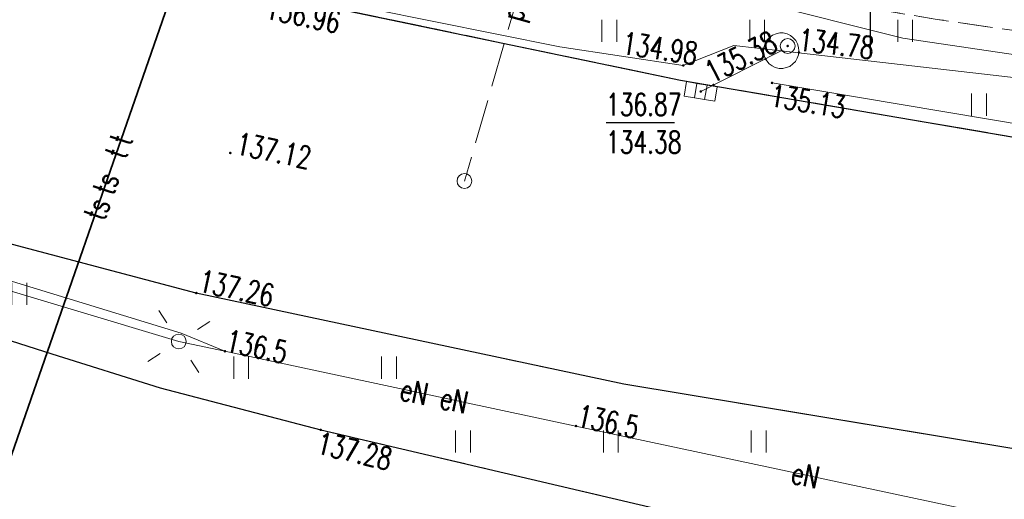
# Model space of a CAD drawing. Header units: metres. Extents: x 8438000 to 8438800, y 5890500 to 5891000.
# Tile 18 of 40: x 8438571 to 8438605, y 5890632 to 5890649. Entities that reach past the tile are written whole.
import ezdxf
from ezdxf.enums import TextEntityAlignment as Align

# ---------------------------------------------------------------- set-up
doc = ezdxf.new("R2010")
doc.units = ezdxf.units.M
doc.header["$MEASUREMENT"] = 0
doc.linetypes.add('1.0_0.5', pattern=[1.5, 1, -0.5])
doc.linetypes.add('1.5_0.5', pattern=[2, 1.5, -0.5])
doc.layers.get('0').update_dxf_attribs({"color": 2, "linetype": 'CONTINUOUS', "lineweight": 5})
for name, color, linetype in [('chodnik', 7, 'CONTINUOUS'), ('jezdnia', 7, 'CONTINUOUS'), ('komora podziemna', 7, 'CONTINUOUS'), ('kratka ściekowa', 7, 'CONTINUOUS'), ('krawężnik', 7, 'CONTINUOUS'), ('latarnia', 7, 'CONTINUOUS'), ('obudowa ochronna przewodu', 7, 'CONTINUOUS'), ('pikieta sztuczna', 7, 'CONTINUOUS'), ('pikieta sztuczna-Atr2', 7, 'CONTINUOUS'), ('przewód elektroenergetyczny podziemny', 7, 'CONTINUOUS'), ('przewód elektroenergetyczny podziemny-Atr1', 7, 'CONTINUOUS'), ('przewód kanalizacyjny', 7, 'CONTINUOUS'), ('przewód telekomunikacyjny podziemny', 7, 'CONTINUOUS'), ('przewód telekomunikacyjny podziemny - ob. projektowany', 7, 'CONTINUOUS'), ('przewód telekomunikacyjny podziemny - ob. projektowany-Atr1', 7, 'CONTINUOUS'), ('przewód telekomunikacyjny podziemny-Atr1', 7, 'CONTINUOUS'), ('rzedna', 7, 'CONTINUOUS'), ('rzedna-Atr2', 7, 'CONTINUOUS'), ('rzedna-Atr3', 7, 'CONTINUOUS'), ('trawnik', 7, 'CONTINUOUS'), ('Wstawianie ramki sekcyjnej z opisem', 7, 'CONTINUOUS'), ('właz do komory lub kanału - okrągły', 7, 'CONTINUOUS'), ('właz do komory lub kanału - okrągły - ob. projektowany', 7, 'CONTINUOUS')]:
    doc.layers.add(name, color=color, linetype=linetype)
doc.styles.get("Standard").update_dxf_attribs({"font": 'simplex.shx', "width": 0.75})

# ---------------------------------------------------------------- blocks, each defined once
blk = doc.blocks.new('PW01')
at = {"linetype": 'Continuous', "lineweight": 13}
h = blk.add_hatch(color=0, dxfattribs=at)
edge = h.paths.add_edge_path()
edge.add_arc((0, 0), 0.045, 0, 360)
blk = doc.blocks.new('US05')
at = {"color": 0, "linetype": 'Continuous', "lineweight": 13}
for p, q in [((-0.525, -0.25), (-0.525, 0.25)), ((-0.525, 0.25), (-0.175, 0.25)), ((-0.175, -0.25), (-0.175, 0.25)), ((-0.175, 0.25), (0.175, 0.25)), ((0.175, -0.25), (0.175, 0.25)), ((0.175, 0.25), (0.525, 0.25)), ((0.525, -0.25), (0.525, 0.25)), ((-0.525, -0.25), (-0.175, -0.25)), ((-0.175, -0.25), (0.175, -0.25)), ((0.175, -0.25), (0.525, -0.25))]:
    blk.add_line(p, q, dxfattribs=at)
blk = doc.blocks.new('US22')
at = {"color": 0, "linetype": 'Continuous', "lineweight": 13}
blk.add_circle((0, 0), 0.25, dxfattribs=at)
blk = doc.blocks.new('SM01')
at = {"color": 0, "linetype": 'Continuous', "lineweight": 13}
for p, q in [((-0.53, 0.531), (-0.883, 0.884)), ((0.531, 0.531), (0.884, 0.884)), ((-0.53, -0.53), (-0.883, -0.883)), ((0.531, -0.53), (0.884, -0.883))]:
    blk.add_line(p, q, dxfattribs=at)
blk.add_circle((0, 0), 0.25, dxfattribs=at)
blk = doc.blocks.new('TU04')
at = {"color": 0, "linetype": 'Continuous', "lineweight": 13}
for p, q in [((0, 0), (0, 0.75)), ((0.5, 0), (0.5, 0.75))]:
    blk.add_line(p, q, dxfattribs=at)
blk = doc.blocks.new('RAMKA500K')
at = {"color": 0}
blk.add_line((200, 147.5), (200, 152.5), dxfattribs=at)

msp = doc.modelspace()

# ---------------------------------------------------------------- linework, layer by layer
at = {"layer": 'chodnik', "color": 7, "linetype": '1.0_0.5', "lineweight": 18, "flags": 128}
msp.add_lwpolyline([(8438574.17, 5890655.64), (8438575.6, 5890654.69), (8438577.24, 5890653.9), (8438578.86, 5890653.37), (8438580.78, 5890652.82), (8438582.69, 5890652.35), (8438585.92, 5890651.72), (8438594.02, 5890650.07), (8438602.25, 5890648.72), (8438610.08, 5890647.58), (8438618.35, 5890646.61), (8438626.4, 5890645.82), (8438634.8, 5890645.34), (8438648.32, 5890644.92), (8438649.04, 5890644.76), (8438649.78, 5890644.43), (8438650.44, 5890643.83), (8438650.71, 5890642.99), (8438650.67, 5890641.36), (8438677.06, 5890640.88), (8438677.11, 5890642.21), (8438677.35, 5890643.07), (8438677.68, 5890643.56), (8438678.31, 5890644.09), (8438679.08, 5890644.29), (8438695.25, 5890644.05), (8438700.34, 5890643.99), (8438699.61, 5890645.57), (8438698.83, 5890646.25), (8438697.93, 5890646.46), (8438678.91, 5890646.81), (8438647.2, 5890647.46), (8438634.91, 5890647.79), (8438626.98, 5890648.25), (8438618.72, 5890649.04), (8438610.54, 5890650), (8438602.62, 5890651.16), (8438594.52, 5890652.47), (8438586.52, 5890654.1), (8438582.66, 5890654.86), (8438579.74, 5890655.38), (8438577.79, 5890655.63), (8438576.27, 5890655.63)], close=True, dxfattribs=at)
at = {"layer": 'jezdnia', "color": 7, "linetype": '1.5_0.5', "lineweight": 18, "flags": 128}
for points in [[(8438667.438, 5890771.88), (8438667.98, 5890770.28), (8438670.77, 5890762.96), (8438673.14, 5890757.14), (8438678.23, 5890745.55), (8438683.07, 5890734.72), (8438683.88, 5890732.8), (8438684.62, 5890730.87), (8438686.81, 5890724.28), (8438690.88, 5890712.21), (8438695.45, 5890699.89), (8438700.28, 5890688.21), (8438705.19, 5890676.16), (8438709.35, 5890664.8), (8438713.6, 5890652.01), (8438713.89, 5890650.7), (8438714.12, 5890649.16), (8438714.04, 5890647.84), (8438713.76, 5890646.21), (8438713.32, 5890644.53), (8438712.54, 5890642.65), (8438711.74, 5890641.33), (8438710.56, 5890639.98), (8438708.99, 5890638.8), (8438706.89, 5890637.78), (8438704.75, 5890637.15), (8438703.11, 5890636.9), (8438699.29, 5890636.87), (8438677.08, 5890637.39), (8438650.89, 5890637.97), (8438640.07, 5890638.21), (8438633.39, 5890638.67), (8438620.83, 5890641.24), (8438606.17, 5890644.51), (8438593.58, 5890646.66), (8438579.66, 5890649.57), (8438566.24, 5890653.19), (8438551.45, 5890657.75), (8438522.87, 5890666.81), (8438520.08, 5890667.71), (8438509.44, 5890671.08), (8438497.35, 5890674.89), (8438494.53, 5890675.75), (8438466.36, 5890684.67), (8438436.81, 5890693.96), (8438408.4, 5890702.97), (8438390.761, 5890708.526)], [(8438387.76, 5890698.558), (8438405.27, 5890693.02), (8438433.91, 5890683.95), (8438462.72, 5890674.82), (8438491.13, 5890665.85), (8438519.84, 5890656.79), (8438548.09, 5890647.87), (8438563.61, 5890643.05), (8438577.2, 5890639.46), (8438591.66, 5890636.38), (8438606.48, 5890633.92), (8438620.23, 5890632.36), (8438633.16, 5890631.43), (8438640.17, 5890631.17), (8438646.24, 5890631.04), (8438648.08, 5890630.8), (8438649.61, 5890630.24), (8438650.69, 5890629.56), (8438651.92, 5890628.57), (8438652.75, 5890627.49), (8438653.47, 5890626.11), (8438653.93, 5890624.73), (8438654.13, 5890623.22), (8438654.06, 5890621.73), (8438653.65, 5890620.17), (8438652.99, 5890618.96), (8438651.8, 5890617.43), (8438650.63, 5890616.38), (8438649.31, 5890615.62), (8438647.72, 5890615.15), (8438646.23, 5890614.96), (8438644.97, 5890615.1), (8438642.35, 5890615.84), (8438614.79, 5890626.24), (8438608.4, 5890628.34), (8438603.85, 5890629.56), (8438581.41, 5890634.83), (8438575.98, 5890636.25), (8438572.32, 5890637.4), (8438559.37, 5890641.54), (8438516.62, 5890655.13), (8438472.47, 5890669.09), (8438415.53, 5890687.06), (8438386.871, 5890695.608)]]:
    msp.add_lwpolyline(points, dxfattribs=at)
at = {"layer": 'komora podziemna', "color": 34, "linetype": 'Continuous', "lineweight": 18, "flags": 128}
msp.add_lwpolyline([(8438596.43, 5890647.43), (8438596.39, 5890647.55), (8438596.38, 5890647.67), (8438596.4, 5890647.8), (8438596.44, 5890647.91), (8438596.5, 5890648.02), (8438596.59, 5890648.11), (8438596.69, 5890648.19), (8438596.81, 5890648.23), (8438596.93, 5890648.26), (8438597.05, 5890648.26), (8438597.18, 5890648.23), (8438597.29, 5890648.17), (8438597.39, 5890648.1), (8438597.47, 5890648), (8438597.53, 5890647.89), (8438597.57, 5890647.77), (8438597.58, 5890647.65), (8438597.56, 5890647.52), (8438597.52, 5890647.41), (8438597.46, 5890647.3), (8438597.37, 5890647.21), (8438597.27, 5890647.13), (8438597.15, 5890647.09), (8438597.03, 5890647.06), (8438596.91, 5890647.06), (8438596.78, 5890647.09), (8438596.67, 5890647.15), (8438596.57, 5890647.22), (8438596.49, 5890647.32)], close=True, dxfattribs=at)
at = {"layer": 'krawężnik', "color": 7, "linetype": 'Continuous', "lineweight": 25, "flags": 128}
for points in [[(8438386.871, 5890695.608), (8438415.53, 5890687.06), (8438472.47, 5890669.09), (8438516.62, 5890655.13), (8438559.37, 5890641.54), (8438572.32, 5890637.4), (8438575.98, 5890636.25), (8438581.41, 5890634.83), (8438603.85, 5890629.56), (8438608.4, 5890628.34), (8438614.79, 5890626.24), (8438642.35, 5890615.84)], [(8438551.45, 5890657.75), (8438566.24, 5890653.19), (8438579.66, 5890649.57), (8438593.58, 5890646.66), (8438606.17, 5890644.51), (8438620.9, 5890642.8), (8438633.64, 5890641.85), (8438639.68, 5890641.58)], [(8438640.17, 5890631.17), (8438633.16, 5890631.43), (8438620.23, 5890632.36), (8438606.48, 5890633.92), (8438591.66, 5890636.38), (8438577.2, 5890639.46), (8438563.61, 5890643.05), (8438548.09, 5890647.87)]]:
    msp.add_lwpolyline(points, dxfattribs=at)
at = {"layer": 'obudowa ochronna przewodu', "color": 7, "linetype": 'Continuous', "lineweight": 35, "flags": 128}
msp.add_lwpolyline([(8438568.73, 5890627.61), (8438578.09, 5890654.53), (8438601.34, 5890649.79), (8438626.48, 5890647.17), (8438642.45, 5890646.46), (8438661.48, 5890645.84), (8438668.96, 5890645.56)], dxfattribs=at)
at = {"layer": 'przewód elektroenergetyczny podziemny', "color": 1, "linetype": 'Continuous', "lineweight": 18, "flags": 128}
for points in [[(8438644.39, 5890635.01), (8438643.73, 5890640.62), (8438643.29, 5890643.07), (8438642.73, 5890644.03), (8438637.11, 5890644.72), (8438632.77, 5890644.94), (8438626.72, 5890645.23), (8438608.79, 5890646.95), (8438601.09, 5890648.08), (8438591.2, 5890650.58), (8438583.23, 5890652.11), (8438578.5, 5890652.83), (8438576.74, 5890653.26)], [(8438547.73, 5890646.5), (8438562.37, 5890642.1), (8438576.61, 5890637.82), (8438578.17, 5890637.49), (8438590.04, 5890634.96), (8438604.49, 5890631.88), (8438605.84, 5890631.59), (8438607.1, 5890631.08), (8438636.25, 5890619.17), (8438641.68, 5890617.45), (8438642.74, 5890617.12), (8438644.08, 5890616.65), (8438647.07, 5890615.62), (8438656.99, 5890611.73), (8438660.39, 5890615.96), (8438662.07, 5890620.91), (8438661.57, 5890625.86), (8438660.8, 5890630.06), (8438648.01, 5890630.48), (8438645.43, 5890629.85)], [(8438558.559, 5890626.669), (8438560.44, 5890633.1), (8438563.47, 5890642.15), (8438576.69, 5890638.1), (8438578.17, 5890637.49), (8438590.04, 5890634.96), (8438604.49, 5890631.88), (8438605.91, 5890631.9), (8438607.1, 5890631.08), (8438636.25, 5890619.17), (8438641.68, 5890617.45)], [(8438641.68, 5890617.45), (8438636.25, 5890619.17), (8438607.1, 5890631.08), (8438605.91, 5890631.9), (8438604.49, 5890631.88), (8438590.04, 5890634.96), (8438578.17, 5890637.49), (8438576.69, 5890638.1), (8438563.47, 5890642.15), (8438560.44, 5890633.1), (8438558.559, 5890626.669)]]:
    msp.add_lwpolyline(points, dxfattribs=at)
at = {"layer": 'przewód kanalizacyjny', "color": 34, "linetype": 'Continuous', "lineweight": 18, "flags": 128}
for points in [[(8438390.883, 5890708.933), (8438419.74, 5890699.8), (8438436.45, 5890694.53), (8438462.61, 5890686.26), (8438493.98, 5890676.34), (8438521.16, 5890667.75), (8438524.76, 5890666.61), (8438534.99, 5890663.53), (8438547.9, 5890659.49), (8438569.91, 5890652.43), (8438577.17, 5890650.69), (8438583.1, 5890649.08), (8438589.5, 5890647.79), (8438593.67, 5890647.16), (8438595.38, 5890647.84), (8438596.98, 5890647.66)], [(8438596.98, 5890647.66), (8438594.26, 5890646.28)], [(8438596.98, 5890647.66), (8438635.27, 5890643.26), (8438663.9, 5890642.59)], [(8438596.67, 5890646.57), (8438605.4, 5890645.11), (8438614.12, 5890643.98), (8438621.46, 5890643.12), (8438628.21, 5890642.56), (8438634.05, 5890642.18), (8438635.27, 5890643.26)]]:
    msp.add_lwpolyline(points, dxfattribs=at)
at = {"layer": 'przewód telekomunikacyjny podziemny', "color": 30, "linetype": 'Continuous', "lineweight": 18, "flags": 128}
for points in [[(8438668.96, 5890645.56), (8438661.48, 5890645.84), (8438642.45, 5890646.46), (8438626.48, 5890647.17), (8438601.34, 5890649.79), (8438578.09, 5890654.53), (8438568.73, 5890627.61), (8438541.95, 5890635.85), (8438511.79, 5890645.47), (8438485.7, 5890653.67), (8438498.42, 5890690.23)], [(8438668.96, 5890645.56), (8438661.48, 5890645.84), (8438642.45, 5890646.46), (8438626.48, 5890647.17), (8438601.34, 5890649.79), (8438578.09, 5890654.53), (8438568.73, 5890627.61), (8438541.95, 5890635.85), (8438511.79, 5890645.47), (8438485.7, 5890653.67), (8438454.62, 5890663.47)], [(8438668.96, 5890645.56), (8438661.48, 5890645.84), (8438642.45, 5890646.46), (8438626.48, 5890647.17), (8438601.34, 5890649.79), (8438578.09, 5890654.53), (8438568.73, 5890627.61), (8438588.8, 5890620.74), (8438604.569, 5890613.344)], [(8438668.96, 5890645.56), (8438661.48, 5890645.84), (8438642.45, 5890646.46), (8438626.48, 5890647.17), (8438601.34, 5890649.79), (8438578.09, 5890654.53), (8438568.73, 5890627.61), (8438571.05, 5890627.49)]]:
    msp.add_lwpolyline(points, dxfattribs=at)
at = {"layer": 'przewód telekomunikacyjny podziemny - ob. projektowany', "color": 30, "linetype": '1.5_0.5', "lineweight": 18, "flags": 128}
msp.add_lwpolyline([(8438590.94, 5890659.43), (8438586.27, 5890643.25)], dxfattribs=at)
at = {"layer": 'rzedna-Atr2', "color": 7, "flags": 128}
msp.add_lwpolyline([(8438591.06, 5890645.23), (8438593.368, 5890645.23)], dxfattribs=at)
at = {"layer": 'trawnik', "color": 7, "linetype": '1.0_0.5', "lineweight": 18, "flags": 128}
for points in [[(8438405.27, 5890693.02), (8438433.91, 5890683.95), (8438462.72, 5890674.82), (8438491.13, 5890665.85), (8438519.84, 5890656.79), (8438548.09, 5890647.87), (8438563.61, 5890643.05), (8438577.2, 5890639.46), (8438591.66, 5890636.38), (8438606.48, 5890633.92), (8438620.23, 5890632.36), (8438633.16, 5890631.43), (8438640.17, 5890631.17), (8438646.24, 5890631.04), (8438648.08, 5890630.8), (8438649.61, 5890630.24), (8438650.69, 5890629.56), (8438651.92, 5890628.57), (8438652.75, 5890627.49), (8438653.47, 5890626.11), (8438653.93, 5890624.73), (8438654.13, 5890623.22), (8438654.06, 5890621.73), (8438653.65, 5890620.17), (8438652.99, 5890618.96), (8438651.8, 5890617.43), (8438650.63, 5890616.38), (8438649.31, 5890615.62), (8438647.72, 5890615.15), (8438646.23, 5890614.96), (8438644.97, 5890615.1), (8438642.35, 5890615.84), (8438614.79, 5890626.24), (8438608.4, 5890628.34), (8438603.85, 5890629.56), (8438581.41, 5890634.83), (8438575.98, 5890636.25), (8438572.32, 5890637.4), (8438559.37, 5890641.54), (8438516.62, 5890655.13), (8438472.47, 5890669.09), (8438415.53, 5890687.06), (8438386.87, 5890695.61), (8438387.76, 5890698.56)], [(8438650.67, 5890641.36), (8438650.71, 5890642.99), (8438650.44, 5890643.83), (8438649.78, 5890644.43), (8438649.04, 5890644.76), (8438648.32, 5890644.92), (8438634.8, 5890645.34), (8438626.4, 5890645.82), (8438618.35, 5890646.61), (8438610.08, 5890647.58), (8438602.25, 5890648.72), (8438594.02, 5890650.07), (8438585.92, 5890651.72), (8438582.69, 5890652.35), (8438580.78, 5890652.82), (8438578.86, 5890653.37), (8438577.24, 5890653.9), (8438575.6, 5890654.69), (8438574.17, 5890655.64), (8438572.4, 5890655.75), (8438570.65, 5890655.86), (8438569.32, 5890656.05), (8438568.04, 5890656.38), (8438556.44, 5890659.9), (8438546.96, 5890662.82), (8438535.12, 5890666.63), (8438514.32, 5890673.22), (8438514.61, 5890672.24), (8438515.55, 5890671.17), (8438516.68, 5890670.18), (8438518.31, 5890669.01), (8438520.08, 5890667.71), (8438522.87, 5890666.81), (8438551.45, 5890657.75), (8438566.24, 5890653.19), (8438579.66, 5890649.57), (8438593.58, 5890646.66), (8438606.17, 5890644.51), (8438620.9, 5890642.8), (8438633.64, 5890641.85), (8438639.68, 5890641.58)]]:
    msp.add_lwpolyline(points, close=True, dxfattribs=at)

# ---------------------------------------------------------------- block references
at = {"layer": 'kratka ściekowa', "color": 34, "linetype": 'Continuous', "lineweight": 18, "rotation": 350.575}
msp.add_blockref('US05', (8438594.26, 5890646.28), dxfattribs=at)
at = {"layer": 'latarnia', "color": 7, "linetype": 'Continuous', "lineweight": 18, "rotation": 347.905}
msp.add_blockref('SM01', (8438576.61, 5890637.82), dxfattribs=at)
at = {"layer": 'pikieta sztuczna', "color": 7, "linetype": 'Continuous', "lineweight": 13}
for p in [(8438578.35, 5890644.2), (8438577.2, 5890639.46), (8438581.41, 5890634.83)]:
    msp.add_blockref('PW01', p, dxfattribs=at)
at = {"layer": 'rzedna', "color": 7, "linetype": 'Continuous', "lineweight": 18}
msp.add_blockref('PW01', (8438597.2, 5890647.82), dxfattribs=at)
at = {"layer": 'rzedna', "color": 34, "linetype": 'Continuous', "lineweight": 18}
for p in [(8438596.38, 5890647.73), (8438593.67, 5890647.16), (8438594.69, 5890646.5), (8438596.67, 5890646.57), (8438594.26, 5890646.28)]:
    msp.add_blockref('PW01', p, dxfattribs=at)
at = {"layer": 'rzedna', "color": 32, "linetype": 'Continuous', "lineweight": 18}
for p in [(8438597.58, 5890647.6), (8438596.45, 5890647.38)]:
    msp.add_blockref('PW01', p, dxfattribs=at)
at = {"layer": 'rzedna', "color": 1, "linetype": 'Continuous', "lineweight": 18}
for p in [(8438578.17, 5890637.49), (8438590.04, 5890634.96)]:
    msp.add_blockref('PW01', p, dxfattribs=at)
at = {"layer": 'trawnik', "color": 7, "linetype": 'Continuous', "lineweight": 18}
for p in [(8438590.919, 5890647.959), (8438595.919, 5890647.959), (8438600.919, 5890647.959), (8438603.419, 5890645.459), (8438570.969, 5890639.059), (8438578.469, 5890636.559), (8438583.469, 5890636.559), (8438585.969, 5890634.059), (8438590.969, 5890634.059), (8438595.969, 5890634.059)]:
    msp.add_blockref('TU04', p, dxfattribs=at)
at = {"layer": 'Wstawianie ramki sekcyjnej z opisem', "color": 7, "linetype": 'Continuous', "lineweight": 13}
msp.add_blockref('RAMKA500K', (8438400, 5890500), dxfattribs=at)
at = {"layer": 'właz do komory lub kanału - okrągły', "color": 7, "linetype": 'Continuous', "lineweight": 18}
msp.add_blockref('US22', (8438597.2, 5890647.82), dxfattribs=at)
at = {"layer": 'właz do komory lub kanału - okrągły - ob. projektowany', "color": 30, "linetype": 'Continuous', "lineweight": 18, "rotation": 343.799}
msp.add_blockref('US22', (8438586.27, 5890643.25), dxfattribs=at)

# ---------------------------------------------------------------- texts
at = {"layer": 'pikieta sztuczna-Atr2', "color": 7, "width": 0.72}
for s, rotation, p in [('136.96', 348.192, (8438579.49, 5890648.76)), ('137.12', 348.192, (8438578.5, 5890644.17)), ('137.26', 347.976, (8438577.24, 5890639.52)), ('137.28', 346.783, (8438581.23, 5890634.04))]:
    msp.add_text(s, height=0.75, rotation=rotation, dxfattribs=at).set_placement(p)
at = {"layer": 'przewód elektroenergetyczny podziemny-Atr1', "color": 1, "width": 0.72}
for rotation, p in [(347.968, (8438584.12, 5890636.22)), (347.968, (8438585.47, 5890635.93)), (347.967, (8438597.35, 5890633.4))]:
    msp.add_text('eN', height=0.75, rotation=rotation, dxfattribs=at).set_placement(p, align=Align.MIDDLE_LEFT)
at = {"layer": 'przewód telekomunikacyjny podziemny - ob. projektowany-Atr1', "color": 30, "width": 0.72}
msp.add_text('proj. t', height=0.75, rotation=73.901, dxfattribs=at).set_placement((8438587.85, 5890648.71), align=Align.MIDDLE_LEFT)
at = {"layer": 'przewód telekomunikacyjny podziemny-Atr1', "color": 30, "width": 0.72}
for s, p in [('t', (8438574.7, 5890644.79)), ('t', (8438574.54, 5890644.33)), ('ts', (8438574.25, 5890643.48)), ('ts', (8438573.95, 5890642.62))]:
    msp.add_text(s, height=0.75, rotation=70.827, dxfattribs=at).set_placement(p, align=Align.MIDDLE_RIGHT)
at = {"layer": 'rzedna-Atr2', "color": 7, "width": 0.72}
for s, rotation, p in [('134.98', 351.409, (8438591.57, 5890647.56)), ('135.38', 26.901, (8438594.65, 5890646.54)), ('134.78', 353.444, (8438597.54, 5890647.67)), ('135.13', 350.506, (8438596.57, 5890645.79)), ('136.5', 347.968, (8438578.15, 5890637.5)), ('136.5', 347.968, (8438590.04, 5890634.96))]:
    msp.add_text(s, height=0.75, rotation=rotation, dxfattribs=at).set_placement(p)
msp.add_text('136.87', height=0.75, dxfattribs=at).set_placement((8438591.06, 5890645.238), align=Align.BOTTOM_LEFT)
at = {"layer": 'rzedna-Atr3', "color": 7, "width": 0.72}
msp.add_text('134.38', height=0.75, dxfattribs=at).set_placement((8438591.06, 5890643.963), align=Align.BOTTOM_LEFT)

doc.saveas('drawing.dxf')
